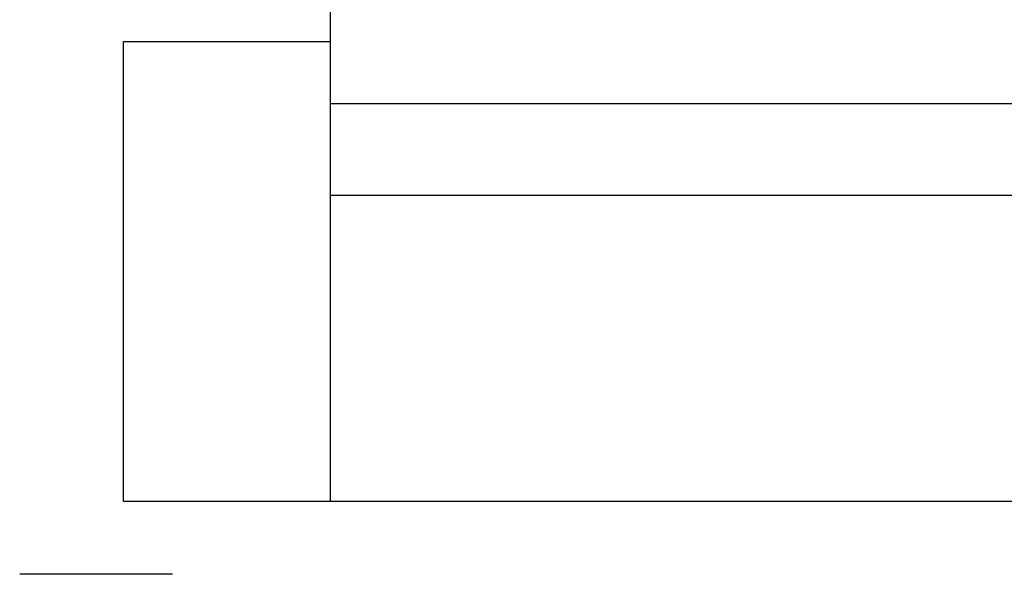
# Model space of a CAD drawing. Header units: millimetres. Extents: x 718 to 1157, y -195 to -52.
# Tile 42 of 156: x 1039.15 to 1049.85, y -132.61 to -126.58. Entities that reach past the tile are written whole.
import ezdxf

# ---------------------------------------------------------------- set-up
doc = ezdxf.new("R2010")
doc.units = ezdxf.units.MM
doc.header["$LTSCALE"] = 1.21
doc.header["$MEASUREMENT"] = 0
doc.layers.get('0').update_dxf_attribs({"linetype": 'CONTINUOUS'})

msp = doc.modelspace()

# ---------------------------------------------------------------- linework, layer by layer
at = {"color": 7, "linetype": 'Continuous'}
for p, q in [((1042.528, -131.818), (1042.528, -110.641)), ((1040.278, -131.818), (1040.278, -126.818)), ((1040.278, -126.818), (1042.528, -126.818)), ((1068.028, -127.494), (1042.528, -127.494)), ((1068.028, -128.494), (1042.528, -128.494)), ((1074.828, -131.818), (1040.278, -131.818)), ((1040.811, -132.611), (1039.151, -132.611))]:
    msp.add_line(p, q, dxfattribs=at)

doc.saveas('drawing.dxf')
